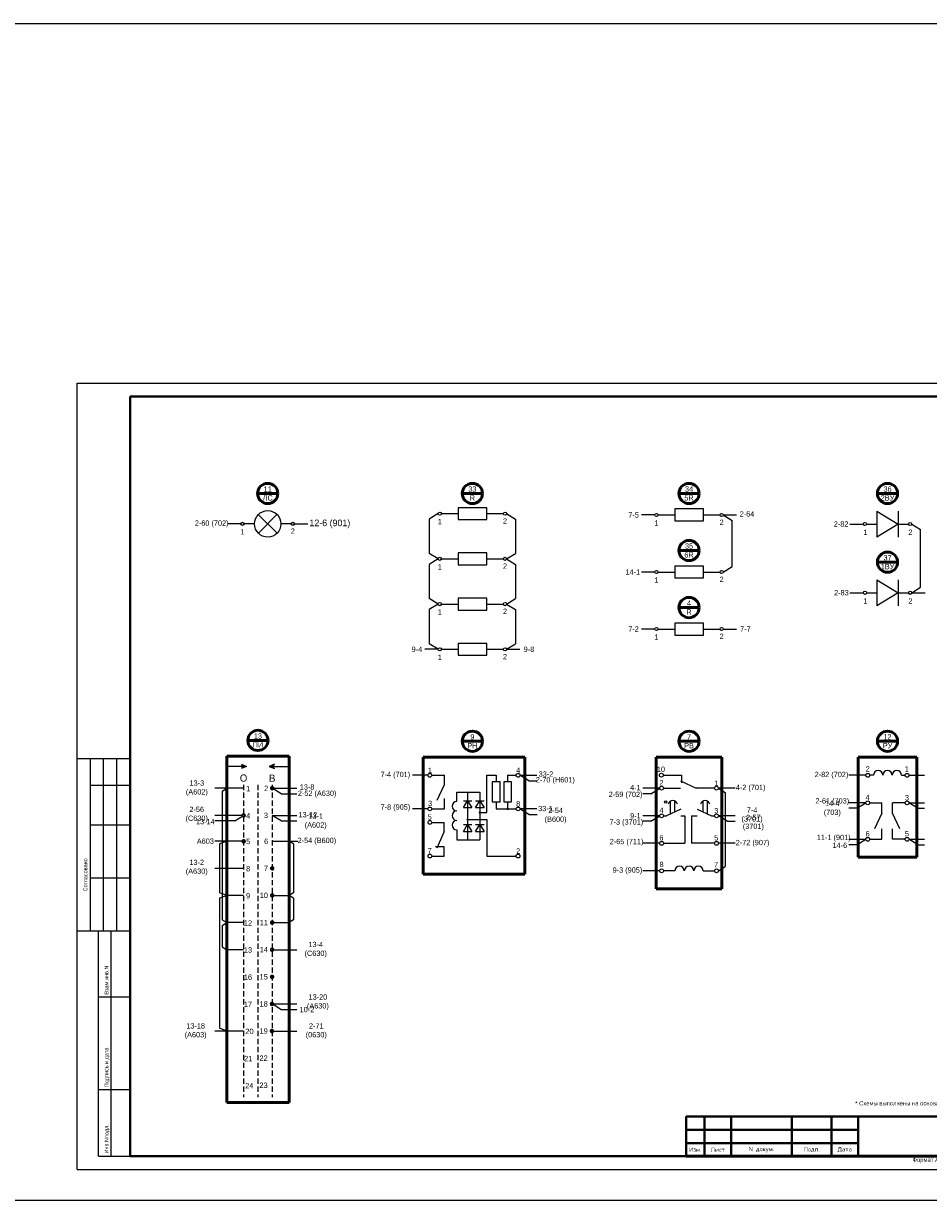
# Model space of a CAD drawing. Header units: millimetres. Extents: x 4897 to 12009, y -3017 to 2708.
# Tile 23 of 86: x 6933 to 7275, y -1296 to -851. Entities that reach past the tile are written whole.
import ezdxf

# ---------------------------------------------------------------- set-up
doc = ezdxf.new("R2010")
doc.units = ezdxf.units.MM
doc.linetypes.add('JIS_02_2.0', pattern=[3, 2, -1])
doc.layers.add('основная 0.5', color=7, linetype='Continuous', lineweight=50)
doc.styles.add('SIMPLEX', font='txt', dxfattribs={"height": 5})

msp = doc.modelspace()

# ---------------------------------------------------------------- hatches: boundary and pattern name
h = msp.add_hatch(color=256)
h.dxf.hatch_style = 1
h.paths.add_polyline_path([(7015.57, -1132.53), (7017.57, -1131.68), (7015.57, -1130.82)])
h = msp.add_hatch(color=256)
h.dxf.hatch_style = 1
h.paths.add_polyline_path([(7028.07, -1132.53), (7026.06, -1131.68), (7028.07, -1130.82)])

# ---------------------------------------------------------------- linework, layer by layer
for p, q in [((6953.52, -1284.03), (6953.52, -986.98)), ((6953.52, -986.98), (7373.53, -986.98)), ((6953.52, -1284.03), (6953.52, -986.98)), ((7108.29, -1033.98), (7097.46, -1033.98)), ((7190.15, -1034.47), (7179.32, -1034.47)), ((7255.75, -1035.23), (7255.75, -1045.07)), ((7255.75, -1035.23), (7263.78, -1040.15)), ((7263.78, -1035.23), (7263.78, -1045.07)), ((7015.4, -1040.09), (7010.4, -1040.09)), ((7020.52, -1040.09), (7016.59, -1040.09)), ((7034.44, -1040.09), (7030.52, -1040.09)), ((7035.63, -1040.09), (7040.63, -1040.09)), ((7086.58, -1038.32), (7086.58, -1051.23)), ((7091.14, -1036.23), (7097.46, -1036.23)), ((7108.29, -1036.23), (7114.6, -1036.23)), ((7119.16, -1038.32), (7119.16, -1051.23)), ((7171.81, -1036.73), (7166.81, -1036.73)), ((7173.01, -1036.73), (7179.32, -1036.73)), ((7190.15, -1036.73), (7196.47, -1036.73)), ((7197.67, -1036.73), (7202.67, -1036.73)), ((7201.03, -1056.19), (7201.03, -1038.81)), ((7245.54, -1040.15), (7250.63, -1040.15)), ((7251.82, -1040.15), (7255.75, -1040.15)), ((7263.78, -1040.15), (7255.75, -1045.07)), ((7263.78, -1040.15), (7267.7, -1040.15)), ((7272.26, -1064.02), (7272.26, -1042.23)), ((7091.14, -1053.31), (7097.46, -1053.31)), ((7108.29, -1051.06), (7097.46, -1051.06)), ((7108.29, -1053.31), (7114.6, -1053.31)), ((7086.58, -1055.4), (7086.58, -1068.31)), ((7119.16, -1055.4), (7119.16, -1068.31)), ((7190.15, -1056.01), (7179.32, -1056.01)), ((7171.81, -1058.27), (7166.81, -1058.27)), ((7173.01, -1058.27), (7179.32, -1058.27)), ((7190.15, -1058.27), (7196.47, -1058.27)), ((7255.75, -1061.19), (7255.75, -1071.03)), ((7255.75, -1061.19), (7263.78, -1066.11)), ((7263.78, -1061.19), (7263.78, -1071.03)), ((7245.54, -1066.11), (7250.63, -1066.11)), ((7251.82, -1066.11), (7255.75, -1066.11)), ((7263.78, -1066.11), (7255.75, -1071.03)), ((7263.78, -1066.11), (7267.7, -1066.11)), ((7268.9, -1066.11), (7273.98, -1066.11)), ((7091.14, -1070.4), (7097.46, -1070.4)), ((7108.29, -1068.14), (7097.46, -1068.14)), ((7108.29, -1070.4), (7114.6, -1070.4)), ((7086.58, -1072.48), (7086.58, -1085.4)), ((7119.16, -1072.48), (7119.16, -1085.4)), ((7171.81, -1079.81), (7166.81, -1079.81)), ((7173.01, -1079.81), (7179.32, -1079.81)), ((7190.15, -1077.56), (7179.32, -1077.56)), ((7190.15, -1079.81), (7196.47, -1079.81)), ((7197.67, -1079.81), (7202.67, -1079.81)), ((7089.94, -1087.48), (7084.94, -1087.48)), ((7091.14, -1087.48), (7097.46, -1087.48)), ((7108.29, -1085.22), (7097.46, -1085.22)), ((7108.29, -1087.48), (7114.6, -1087.48)), ((7115.8, -1087.48), (7120.8, -1087.48)), ((6973.52, -1128.79), (6953.52, -1128.79)), ((6958.52, -1193.79), (6958.52, -1128.79)), ((6963.52, -1193.79), (6963.52, -1128.79)), ((6968.52, -1193.79), (6968.52, -1128.79)), ((7017.57, -1131.68), (7010.65, -1131.68)), ((7015.57, -1130.82), (7017.57, -1131.68)), ((7017.57, -1131.68), (7015.57, -1132.53)), ((7028.07, -1130.82), (7026.06, -1131.68)), ((7026.06, -1131.68), (7028.07, -1132.53)), ((7026.06, -1131.68), (7032.98, -1131.68)), ((7087.54, -1135.05), (7092.36, -1135.05)), ((7092.36, -1138.5), (7092.36, -1135.05)), ((7108.35, -1149.16), (7108.35, -1135.05)), ((7108.35, -1135.05), (7111.83, -1135.05)), ((7111.83, -1135.05), (7111.83, -1137.55)), ((7116.2, -1135.05), (7116.2, -1137.55)), ((7116.2, -1135.05), (7119.42, -1135.05)), ((7120.86, -1135.05), (7127.29, -1135.05)), ((7124.22, -1137.14), (7120.86, -1135.05)), ((7124.23, -1137.14), (7127.3, -1137.14)), ((7175, -1135.01), (7181.93, -1135.05)), ((7181.46, -1137.19), (7187.42, -1139.95)), ((7181.93, -1135.05), (7181.93, -1137.94)), ((6958.52, -1138.79), (6973.52, -1138.79)), ((7016.4, -1139.96), (7005.56, -1139.96)), ((7008.37, -1141), (7010.05, -1139.96)), ((7008.37, -1141), (7008.37, -1189.66)), ((7027.23, -1139.96), (7036.58, -1139.96)), ((7030.59, -1142.05), (7027.23, -1139.96)), ((7030.59, -1142.05), (7036.58, -1142.05)), ((7089.6, -1144.46), (7092.36, -1138.5)), ((7096.97, -1141.48), (7105.69, -1141.48)), ((7101.07, -1141.48), (7101.07, -1159.48)), ((7105.69, -1141.48), (7105.69, -1159.48)), ((7170.3, -1142.04), (7167.23, -1142.04)), ((7175.1, -1139.95), (7181.46, -1139.95)), ((7194.38, -1139.95), (7187.42, -1139.95)), ((7202.24, -1139.95), (7195.82, -1139.95)), ((7198.4, -1141.55), (7198.4, -1169.56)), ((7092.36, -1147.76), (7092.36, -1143.86)), ((7099.49, -1144.69), (7102.65, -1144.69)), ((7099.49, -1147.27), (7101.07, -1144.69)), ((7101.07, -1144.69), (7102.65, -1147.27)), ((7104.11, -1144.69), (7107.27, -1144.69)), ((7104.11, -1147.27), (7105.69, -1144.69)), ((7105.69, -1144.69), (7107.27, -1147.27)), ((7111.83, -1145.09), (7111.83, -1147.76)), ((7116.2, -1145.09), (7116.2, -1147.76)), ((7257.65, -1149.35), (7257.65, -1145.45)), ((7266.42, -1145.45), (7261.6, -1145.45)), ((7261.6, -1149.35), (7261.6, -1145.45)), ((7016.4, -1150.21), (7005.56, -1150.21)), ((7013.04, -1152.29), (7016.4, -1150.21)), ((7027.23, -1150.21), (7036.58, -1150.21)), ((7030.6, -1152.28), (7027.23, -1150.21)), ((7087.54, -1147.76), (7092.36, -1147.76)), ((7099.49, -1147.27), (7102.65, -1147.27)), ((7104.11, -1147.27), (7107.27, -1147.27)), ((7105.69, -1149.16), (7108.35, -1149.16)), ((7111.83, -1147.76), (7119.42, -1147.76)), ((7127.29, -1147.76), (7120.86, -1147.76)), ((7124.22, -1149.84), (7120.86, -1147.76)), ((7124.23, -1149.84), (7127.3, -1149.84)), ((7173.66, -1150.36), (7167.23, -1150.36)), ((7181.63, -1147.87), (7176.27, -1150.36)), ((7181.63, -1150.36), (7183.18, -1150.36)), ((7183.18, -1150.36), (7183.18, -1160.76)), ((7185.63, -1150.36), (7185.63, -1160.76)), ((7185.63, -1150.36), (7187.85, -1150.36)), ((7187.85, -1147.87), (7193.21, -1150.36)), ((7202.24, -1150.36), (7195.82, -1150.36)), ((7248.18, -1147.54), (7245.12, -1147.54)), ((7257.65, -1149.35), (7254.89, -1155.31)), ((7264.37, -1155.31), (7261.6, -1149.35)), ((7271.22, -1147.54), (7273.76, -1147.54)), ((6958.52, -1153.79), (6973.52, -1153.79)), ((7013.04, -1152.29), (7005.56, -1152.29)), ((7030.6, -1152.28), (7036.59, -1152.26)), ((7092.22, -1156.3), (7092.22, -1152.86)), ((7099.49, -1153.69), (7102.65, -1153.69)), ((7099.49, -1156.27), (7101.07, -1153.69)), ((7101.07, -1151.8), (7108.35, -1151.8)), ((7101.07, -1153.69), (7102.65, -1156.27)), ((7104.11, -1153.69), (7107.27, -1153.69)), ((7104.11, -1156.27), (7105.69, -1153.69)), ((7105.69, -1153.69), (7107.27, -1156.27)), ((7108.35, -1151.8), (7108.35, -1165.56)), ((7170.3, -1152.44), (7167.23, -1152.44)), ((7199.18, -1152.44), (7202.24, -1152.44)), ((7257.65, -1159.22), (7257.65, -1155.31)), ((7261.6, -1159.22), (7261.6, -1155.31)), ((7016.39, -1159.96), (7005.56, -1159.96)), ((7010.05, -1159.96), (7007.25, -1161)), ((7027.25, -1159.96), (7036.95, -1159.96)), ((7035.27, -1161), (7033.59, -1159.96)), ((7092.22, -1156.3), (7089.45, -1162.65)), ((7096.97, -1159.48), (7105.69, -1159.48)), ((7099.49, -1156.27), (7102.65, -1156.27)), ((7104.11, -1156.27), (7107.27, -1156.27)), ((7266.42, -1159.22), (7261.6, -1159.22)), ((7007.25, -1161), (7007.25, -1179.41)), ((7035.27, -1161), (7035.27, -1179.41)), ((7092.22, -1165.56), (7092.22, -1162.09)), ((7173.66, -1160.76), (7167.23, -1160.76)), ((7194.38, -1160.76), (7185.63, -1160.76)), ((7202.24, -1160.76), (7195.82, -1160.76)), ((7248.18, -1161.3), (7245.12, -1161.3)), ((7271.22, -1161.3), (7273.76, -1161.3)), ((7108.35, -1165.56), (7119.42, -1165.56)), ((7016.4, -1170.21), (7005.56, -1170.21)), ((7173.66, -1171.16), (7167.23, -1171.16)), ((6958.52, -1173.79), (6973.52, -1173.79)), ((7010.05, -1180.45), (7007.25, -1179.41)), ((7010.05, -1180.45), (7007.25, -1181.49)), ((7007.25, -1181.49), (7007.25, -1230.64)), ((7016.39, -1180.45), (7010.05, -1180.45)), ((7027.22, -1180.45), (7033.59, -1180.45)), ((7035.27, -1179.41), (7033.59, -1180.45)), ((7035.27, -1181.49), (7033.59, -1180.45)), ((7035.27, -1181.49), (7035.27, -1189.66)), ((7008.37, -1189.66), (7010.05, -1190.7)), ((7008.37, -1191.74), (7010.05, -1190.7)), ((7016.37, -1190.7), (7010.05, -1190.7)), ((7027.2, -1190.7), (7033.59, -1190.7)), ((7035.27, -1189.66), (7033.59, -1190.7)), ((6953.52, -1193.79), (6973.52, -1193.79)), ((6961.52, -1278.98), (6961.52, -1193.79)), ((6966.39, -1278.98), (6966.39, -1193.79)), ((7008.37, -1191.74), (7008.37, -1199.9)), ((7008.37, -1199.9), (7010.05, -1200.94)), ((7016.35, -1200.94), (7010.05, -1200.94)), ((7027.18, -1200.94), (7036.53, -1200.94)), ((6961.52, -1218.79), (6973.52, -1218.79)), ((7027.15, -1221.43), (7036.5, -1221.43)), ((7030.52, -1223.51), (7027.15, -1221.43)), ((7030.52, -1223.51), (7036.51, -1223.49)), ((7010.05, -1231.68), (7007.25, -1230.64)), ((7016.3, -1231.68), (7005.56, -1231.68)), ((7027.13, -1231.68), (7036.48, -1231.68)), ((6961.52, -1253.79), (6973.52, -1253.79)), ((6961.52, -1278.98), (6973.52, -1278.98)), ((6953.52, -1284.03), (7373.53, -1284.03))]:
    msp.add_line(p, q)
at = {"lineweight": 40}
for p, q in [((6973.52, -991.98), (7368.61, -991.98)), ((7183.61, -1263.98), (7248.61, -1263.98)), ((7183.61, -1268.98), (7248.61, -1268.98)), ((7183.61, -1273.98), (7248.61, -1273.98)), ((6973.52, -1278.98), (7368.61, -1278.98))]:
    msp.add_line(p, q, dxfattribs=at)
at = {"linetype": 'Continuous', "lineweight": 40}
msp.add_line((6973.52, -991.98), (6973.52, -1278.98), dxfattribs=at)
at = {"lineweight": 50}
for p, q in [((7029.34, -1028.61), (7021.69, -1028.61)), ((7106.7, -1028.61), (7099.05, -1028.61)), ((7188.56, -1028.61), (7180.92, -1028.61)), ((7263.59, -1028.61), (7255.94, -1028.61)), ((7188.56, -1050.15), (7180.92, -1050.15)), ((7263.59, -1054.57), (7255.94, -1054.57)), ((7188.56, -1071.7), (7180.92, -1071.7)), ((7025.64, -1121.89), (7017.99, -1121.89)), ((7106.7, -1122.2), (7099.05, -1122.2)), ((7188.56, -1122.2), (7180.92, -1122.2)), ((7263.59, -1122.2), (7255.94, -1122.2)), ((7010.05, -1127.89), (7033.59, -1127.89)), ((7010.05, -1127.89), (7010.05, -1258.63)), ((7033.59, -1127.89), (7033.59, -1258.63)), ((7122.74, -1128.24), (7084.23, -1128.24)), ((7084.23, -1128.24), (7084.23, -1172.38)), ((7122.74, -1128.24), (7122.74, -1172.38)), ((7197.18, -1128.24), (7172.3, -1128.24)), ((7172.3, -1128.24), (7172.3, -1177.98)), ((7197.18, -1128.24), (7197.18, -1177.98)), ((7270.81, -1128.24), (7248.72, -1128.24)), ((7248.72, -1128.24), (7248.72, -1166.03)), ((7270.81, -1128.24), (7270.81, -1166.03)), ((7270.81, -1166.03), (7248.72, -1166.03)), ((7122.74, -1172.38), (7084.23, -1172.38)), ((7197.18, -1177.98), (7172.3, -1177.98)), ((7033.59, -1258.63), (7010.05, -1258.63))]:
    msp.add_line(p, q, dxfattribs=at)
at = {"color": 7}
for p, q in [((7097.46, -1033.98), (7097.46, -1038.49)), ((7108.29, -1038.49), (7108.29, -1033.98)), ((7179.32, -1034.47), (7179.32, -1038.98)), ((7190.15, -1038.98), (7190.15, -1034.47)), ((7089.94, -1036.23), (7086.58, -1038.32)), ((7097.46, -1038.49), (7108.29, -1038.49)), ((7115.8, -1036.23), (7119.16, -1038.32)), ((7179.32, -1038.98), (7190.15, -1038.98)), ((7197.67, -1036.73), (7201.03, -1038.81)), ((7268.9, -1040.15), (7272.26, -1042.23)), ((7089.94, -1053.31), (7086.58, -1051.23)), ((7089.94, -1053.31), (7086.58, -1055.4)), ((7097.46, -1051.06), (7097.46, -1055.57)), ((7108.29, -1055.57), (7108.29, -1051.06)), ((7115.8, -1053.31), (7119.16, -1051.23)), ((7115.8, -1053.31), (7119.16, -1055.4)), ((7097.46, -1055.57), (7108.29, -1055.57)), ((7179.32, -1056.01), (7179.32, -1060.53)), ((7190.15, -1060.53), (7190.15, -1056.01)), ((7197.67, -1058.27), (7201.03, -1056.19)), ((7179.32, -1060.53), (7190.15, -1060.53)), ((7268.9, -1066.11), (7272.26, -1064.02)), ((7089.94, -1070.4), (7086.58, -1068.31)), ((7089.94, -1070.4), (7086.58, -1072.48)), ((7097.46, -1068.14), (7097.46, -1072.65)), ((7108.29, -1072.65), (7108.29, -1068.14)), ((7115.8, -1070.4), (7119.16, -1068.31)), ((7115.8, -1070.4), (7119.16, -1072.48)), ((7097.46, -1072.65), (7108.29, -1072.65)), ((7179.32, -1077.56), (7179.32, -1082.07)), ((7190.15, -1082.07), (7190.15, -1077.56)), ((7179.32, -1082.07), (7190.15, -1082.07)), ((7089.94, -1087.48), (7086.58, -1085.4)), ((7097.46, -1085.22), (7097.46, -1089.74)), ((7108.29, -1089.74), (7108.29, -1085.22)), ((7115.8, -1087.48), (7119.16, -1085.4)), ((7097.46, -1089.74), (7108.29, -1089.74)), ((7086.11, -1135.05), (7080.2, -1135.05)), ((7251.54, -1135.05), (7245.12, -1135.05)), ((7254.4, -1135.05), (7252.98, -1135.05)), ((7265.09, -1135.05), (7266.42, -1135.05)), ((7267.86, -1135.05), (7273.76, -1135.05)), ((7096.97, -1144.96), (7096.97, -1141.48)), ((7173.66, -1139.95), (7167.23, -1139.95)), ((7170.3, -1142.04), (7173.66, -1139.95)), ((7195.82, -1139.95), (7198.4, -1141.55)), ((7177.8, -1149.64), (7177.8, -1144.75)), ((7179.39, -1148.91), (7179.39, -1144.73)), ((7190.09, -1148.91), (7190.09, -1144.73)), ((7191.67, -1149.64), (7191.67, -1144.75)), ((7251.54, -1145.45), (7245.12, -1145.45)), ((7248.18, -1147.54), (7251.54, -1145.45)), ((7252.98, -1145.45), (7257.65, -1145.45)), ((7267.86, -1145.45), (7273.76, -1145.45)), ((7271.22, -1147.54), (7267.86, -1145.45)), ((7086.11, -1147.76), (7080.2, -1147.76)), ((7170.3, -1152.44), (7173.66, -1150.36)), ((7175.1, -1150.36), (7176.27, -1150.36)), ((7193.21, -1150.36), (7194.38, -1150.36)), ((7199.18, -1152.44), (7195.82, -1150.36)), ((7087.54, -1152.86), (7092.22, -1152.86)), ((7096.97, -1155.65), (7096.97, -1159.48)), ((7245.12, -1159.22), (7251.54, -1159.22)), ((7248.18, -1161.3), (7251.54, -1159.22)), ((7252.98, -1159.22), (7257.65, -1159.22)), ((7267.86, -1159.22), (7273.76, -1159.22)), ((7271.22, -1161.3), (7267.86, -1159.22)), ((7092.22, -1162.09), (7088.99, -1162.09)), ((7175.1, -1160.76), (7183.18, -1160.76)), ((7087.54, -1165.56), (7092.22, -1165.56)), ((7179.4, -1171.16), (7175.1, -1171.16)), ((7190.08, -1171.16), (7194.38, -1171.16)), ((7195.82, -1171.16), (7198.4, -1169.56))]:
    msp.add_line(p, q, dxfattribs=at)
at = {"color": 40, "true_color": 0xf8d731}
for p, q in [((7029.06, -1043.62), (7021.98, -1036.56)), ((7021.99, -1043.64), (7029.03, -1036.53)), ((7025.52, -1040.09), (7025.52, -1040.09))]:
    msp.add_line(p, q, dxfattribs=at)
at = {"linetype": 'Continuous'}
for p, q in [((6973.52, -1137.97), (6973.52, -1157.97)), ((6973.52, -1177.97), (6973.52, -1197.97))]:
    msp.add_line(p, q, dxfattribs=at)
at = {"linetype": 'JIS_02_2.0'}
for p, q in [((7016.4, -1138.62), (7016.4, -1256.6)), ((7021.82, -1138.62), (7021.82, -1256.6)), ((7027.23, -1138.62), (7027.23, -1256.6))]:
    msp.add_line(p, q, dxfattribs=at)
at = {"color": 2}
msp.add_lwpolyline([(5136.09, -851.09), (7742.63, -851.09), (7742.63, -1295.67), (5136.09, -1295.67)], close=True, dxfattribs=at)
at = {"color": 7}
for points in [[(7110.33, -1137.55), (7110.33, -1145.09), (7113.33, -1145.09), (7113.33, -1137.55)], [(7114.7, -1137.55), (7114.7, -1145.09), (7117.7, -1145.09), (7117.7, -1137.55)]]:
    msp.add_lwpolyline(points, close=True, dxfattribs=at)
for points, const_width in [([(7026.72, -1139.96, 1), (7027.74, -1139.96, 1)], 0.677), ([(7015.91, -1150.24, 1), (7016.93, -1150.24, 1)], 0.677), ([(7100.81, -1151.8, 1), (7101.33, -1151.8, 1)], 0.344), ([(7105.43, -1149.16, 1), (7105.95, -1149.16, 1)], 0.344), ([(7115.94, -1147.76, 1), (7116.46, -1147.76, 1)], 0.344), ([(7015.91, -1160, 1), (7016.93, -1160, 1)], 0.677), ([(7026.72, -1170.21, 1), (7027.74, -1170.21, 1)], 0.677), ([(7026.71, -1180.45, 1), (7027.72, -1180.45, 1)], 0.677), ([(7026.69, -1190.7, 1), (7027.71, -1190.7, 1)], 0.677), ([(7026.67, -1200.94, 1), (7027.69, -1200.94, 1)], 0.677), ([(7026.66, -1211.19, 1), (7027.67, -1211.19, 1)], 0.677), ([(7026.64, -1221.43, 1), (7027.66, -1221.43, 1)], 0.677), ([(7026.62, -1231.68, 1), (7027.64, -1231.68, 1)], 0.677)]:
    msp.add_lwpolyline(points, format="xyb", close=True, dxfattribs=dict(const_width=const_width))
at = {"lineweight": 50}
for centre in [(7025.52, -1028.61), (7102.87, -1028.61), (7184.74, -1028.61), (7259.76, -1028.61), (7184.74, -1050.15), (7259.76, -1054.57), (7184.74, -1071.7), (7021.82, -1121.89), (7102.87, -1122.2), (7184.74, -1122.2), (7259.76, -1122.2)]:
    msp.add_circle(centre, 3.82, dxfattribs=at)
at = {"color": 7}
for centre, radius in [((7025.52, -1040.09), 5), ((7086.82, -1135.05), 0.719), ((7120.14, -1135.05), 0.719), ((7174.28, -1135), 0.719), ((7252.26, -1135.05), 0.719), ((7267.14, -1135.05), 0.719), ((7174.38, -1139.95), 0.719), ((7195.1, -1139.95), 0.719), ((7252.26, -1145.45), 0.719), ((7267.14, -1145.45), 0.719), ((7086.82, -1147.76), 0.719), ((7120.14, -1147.76), 0.719), ((7174.38, -1150.36), 0.719), ((7195.1, -1150.36), 0.719), ((7086.82, -1152.86), 0.719), ((7174.38, -1160.76), 0.719), ((7195.1, -1160.76), 0.719), ((7252.26, -1159.22), 0.719), ((7267.14, -1159.22), 0.719), ((7086.82, -1165.56), 0.719), ((7120.14, -1165.56), 0.719), ((7174.38, -1171.16), 0.719), ((7195.1, -1171.16), 0.719)]:
    msp.add_circle(centre, radius, dxfattribs=at)
for centre, radius in [((7090.54, -1036.23), 0.599), ((7115.2, -1036.23), 0.599), ((7016, -1040.09), 0.599), ((7035.03, -1040.09), 0.599), ((7172.41, -1036.73), 0.599), ((7197.07, -1036.73), 0.599), ((7251.23, -1040.15), 0.599), ((7268.3, -1040.15), 0.599), ((7090.54, -1053.31), 0.599), ((7115.2, -1053.31), 0.599), ((7172.41, -1058.27), 0.599), ((7197.07, -1058.27), 0.599), ((7251.23, -1066.11), 0.599), ((7268.3, -1066.11), 0.599), ((7090.54, -1070.4), 0.599), ((7115.2, -1070.4), 0.599), ((7172.41, -1079.81), 0.599), ((7197.07, -1079.81), 0.599), ((7090.54, -1087.48), 0.599), ((7115.2, -1087.48), 0.599), ((7175.96, -1145.18), 0.454)]:
    msp.add_circle(centre, radius)
for centre, radius, start, end in [((7256.18, -1135.05), 1.78, 0, 180), ((7259.74, -1135.05), 1.78, 0, 180), ((7263.3, -1135.05), 1.78, 0, 180), ((7096.97, -1146.74), 1.78, 90, 270), ((7178.62, -1146.4), 1.84, 13.3704, 166.6296), ((7190.86, -1146.4), 1.84, 13.3704, 166.6296), ((7096.97, -1150.31), 1.78, 90, 270), ((7096.97, -1153.87), 1.78, 90, 270), ((7181.18, -1171.16), 1.78, 0, 180), ((7184.74, -1171.16), 1.78, 0, 180), ((7188.3, -1171.16), 1.78, 0, 180)]:
    msp.add_arc(centre, radius, start, end, dxfattribs=at)
at = {"layer": 'основная 0.5', "lineweight": 40}
for p, q in [((7183.61, -1263.98), (7183.61, -1278.98)), ((7190.61, -1278.98), (7190.61, -1263.98)), ((7200.61, -1278.98), (7200.61, -1263.98)), ((7223.61, -1278.98), (7223.61, -1263.98)), ((7238.61, -1278.98), (7238.61, -1263.98)), ((7248.61, -1278.98), (7248.61, -1263.98)), ((7248.61, -1263.98), (7368.61, -1263.98))]:
    msp.add_line(p, q, dxfattribs=at)
at = {"layer": 'основная 0.5', "color": 0}
msp.add_line((7183.61, -1278.98), (7368.61, -1278.98), dxfattribs=at)

# ---------------------------------------------------------------- texts
at = {"style": 'SIMPLEX'}
for s, p in [('1', (7250.63, -1044.24)), ('2', (7267.65, -1044.24)), ('1', (7250.63, -1070.2)), ('2', (7267.65, -1070.2))]:
    msp.add_text(s, height=2, dxfattribs=at).set_placement(p)
at = {"linetype": 'Continuous', "style": 'SIMPLEX'}
for s, p in [('Согласовано', (6957.35, -1178.91)), ('Взам.инв.N', (6965.35, -1217.91)), ('Подпись и дата', (6965.35, -1252.91)), ('Инв.Nподл.', (6965.35, -1277.91))]:
    msp.add_text(s, height=1.5, rotation=90, dxfattribs=at).set_placement(p)
at = {"color": 7, "attachment_point": 5, "style": 'SIMPLEX'}
for s, insert, char_height, width in [('11\\PЛС', (7025.52, -1028.61), 2, 6.0775), ('33\\PR', (7102.87, -1028.61), 2, 13.7171), ('34\\P5R', (7184.74, -1028.61), 2, 13.7171), ('\\pt8;36\\P2ВУ', (7259.76, -1028.61), 2, 4.8313), ('7-5', (7163.78, -1036.73), 2, 7.4084), ('2-64', (7206.65, -1036.33), 2, 7.9618), ('2-60 (702)', (7004.34, -1040.09), 2, 13.7171), ('12-6 (901)', (7049.01, -1040.09), 2.5, 19.2048), ('1', (7090.54, -1039.25), 2, 13.1618), ('2', (7115.2, -1038.97), 2, 13.1618), ('1', (7172.41, -1039.74), 2, 13.1618), ('2', (7197.07, -1039.47), 2, 13.1618), ('1', (7016, -1043.1), 2, 13.1618), ('2', (7035.03, -1042.83), 2, 13.1618), ('\\pt8;37\\P1ВУ', (7259.76, -1054.57), 2, 4.8313), ('1', (7090.54, -1056.33), 2, 13.1618), ('2', (7115.2, -1056.05), 2, 13.1618), ('1', (7172.41, -1061.29), 2, 13.1618), ('2', (7197.07, -1061.01), 2, 13.1618), ('1', (7090.54, -1073.41), 2, 13.1618), ('2', (7115.2, -1073.13), 2, 13.1618), ('1', (7172.41, -1082.83), 2, 13.1618), ('2', (7197.07, -1082.55), 2, 13.1618), ('9-4', (7081.92, -1087.48), 2, 7.4084), ('2', (7115.2, -1090.22), 2, 13.1618), ('9-8', (7124.25, -1087.48), 2, 7.9618), ('1', (7090.54, -1090.5), 2, 13.1618), ('9\\PРН', (7102.87, -1122.2), 2, 4.7988), ('7\\PРВ', (7184.74, -1122.2), 2, 4.7988), ('12\\PРУ', (7259.76, -1122.2), 2, 4.7988), ('7-4 (701)', (7073.75, -1135.05), 2, 11.4821), ('1', (7086.86, -1133.15), 2, 2.4873), ('4', (7120.18, -1133.15), 2, 2.4873), ('10', (7174.13, -1132.8), 2, 2.4873), ('2', (7252.26, -1132.63), 2, 2.4873), ('1', (7267.01, -1132.67), 2, 2.4873), ('2', (7174.31, -1137.89), 2, 2.4873), ('1', (7195.06, -1138.05), 2, 2.4873), ('4-2 ({\\C256;701})', (7208.02, -1139.95), 2, 11.4821), ('4', (7252.2, -1143.39), 2, 2.4873), ('3', (7267.1, -1143.55), 2, 2.4873), ('7-8 (905)', (7073.79, -1147.35), 2, 12.0624), ('3', (7086.89, -1145.7), 2, 2.4873), ('8', (7120.18, -1145.86), 2, 2.4873), ('5', (7086.76, -1150.79), 2, 2.4873), ('4', (7174.31, -1148.29), 2, 2.4873), ('3', (7195.06, -1148.45), 2, 2.4873), ('7-4 (3701)', (7208.57, -1150.16), 2, 11.4821), ('2-57 ({\\C256;3701})', (7209.05, -1152.95), 2, 11.4821), ('6', (7252.2, -1157.15), 2, 2.4873), ('2-65 (711)', (7161.15, -1160.38), 2, 12.3173), ('6', (7174.31, -1158.7), 2, 2.4873), ('5', (7195.03, -1158.7), 2, 2.4873), ('2-72 (907)', (7208.76, -1160.76), 2, 12.0624), ('11-1 (901)', (7239.44, -1158.84), 2, 12.3173), ('5', (7267.07, -1157.15), 2, 2.4873), ('7', (7086.76, -1163.5), 2, 2.4873), ('2', (7120.18, -1163.66), 2, 2.4873), ('8', (7174.38, -1168.74), 2, 2.4873), ('7', (7194.97, -1168.78), 2, 2.4873)]:
    msp.add_mtext(s, dxfattribs=dict(at, insert=insert, char_height=char_height, width=width))
at = {"style": 'SIMPLEX'}
for s, insert, char_height, width, attachment_point in [('2-82', (7242.21, -1040.15), 2, 8.2486, 5), ('35\\P6R', (7184.74, -1050.15), 2, 13.7171, 5), ('14-1', (7163.51, -1058.27), 2, 7.4084, 5), ('2-83', (7242.33, -1066.11), 2, 7.3228, 5), ('4\\PR', (7184.74, -1071.7), 2, 7.0866, 5), ('7-2', (7163.75, -1079.81), 2, 7.4084, 5), ('7-7', (7206.05, -1079.81), 2, 7.9618, 5), ('13\\PПИ', (7021.82, -1121.89), 2, 7.6478, 5), ('33-2', (7130.68, -1134.63), 2, 6.7831, 5), ('2-82 (702)', (7238.59, -1135.05), 2, 14.4559, 5), ('13-3 (A602)', (6998.74, -1139.96), 2, 12.1605, 5), ('О', (7016.4, -1136.12), 2.71, 3.5223, 5), ('В', (7027.23, -1136.16), 2.71, 4.0058, 5), ('2-70 (Н601)', (7134.21, -1137.06), 2, 13.6299, 5), ('1', (7018.92, -1140.06), 2.03, 1.3918, 6), ('2', (7025.71, -1140.02), 2.03, 0.6556, 6), ('13-8', (7040.4, -1139.49), 2, 6.8066, 5), ('2-52 (A630)', (7044.2, -1142.15), 2, 13.8689, 5), ('2-59 (702)', (7160.77, -1142.59), 2, 15.4753, 5), ('4-1', (7164.47, -1139.69), 2, 7.9018, 5), ('2-56 (C630)', (6998.7, -1149.91), 2, 12.8738, 5), ('33-1', (7130.48, -1147.63), 2, 6.8066, 5), ('2-61 (703)', (7238.88, -1145.01), 2, 14.4559, 5), ('14-4 (703)', (7238.89, -1147.66), 2, 10.6719, 5), ('13-14', (7001.95, -1152.56), 2, 6.8066, 5), ('4', (7018.92, -1150.35), 2.03, 1.3918, 6), ('3', (7025.65, -1150.2), 2.03, 1.1658, 6), ('13-12', (7040.7, -1149.94), 2, 6.8066, 5), ('13-1 (A602)', (7043.66, -1152.46), 2, 12.5808, 5), ('2-54 (B600)', (7134.33, -1150.28), 2, 12.3186, 5), ('9-1', (7164.48, -1150.36), 2, 8.0822, 5), ('7-3 (3701)', (7161.05, -1152.99), 2, 15.4753, 5), ('A603', (7001.96, -1159.96), 2, 11.346, 5), ('5', (7018.92, -1160.06), 2.03, 1.3918, 6), ('6', (7025.71, -1160.02), 2.03, 0.6556, 6), ('2-54 (B600)', (7044.12, -1159.96), 2, 16.9815, 5), ('14-6', (7241.73, -1161.52), 2, 7.2893, 5), ('13-2 (A630)', (6998.7, -1169.91), 2, 12.8738, 5), ('8', (7018.92, -1170.35), 2.03, 1.3918, 6), ('7', (7025.65, -1170.2), 2.03, 1.596, 6), ('9-3 (905)', (7161.47, -1171.16), 2, 14.4559, 5), ('9', (7018.9, -1180.59), 2.03, 1.3918, 6), ('10', (7025.63, -1180.44), 2.031, 1.596, 6), ('12', (7019.64, -1190.84), 2.031, 1.3918, 6), ('11', (7025.62, -1190.69), 2.031, 1.596, 6), ('13', (7019.62, -1201.08), 2.031, 1.3918, 6), ('14', (7025.6, -1200.93), 2.031, 1.596, 6), ('13-4 (C630)', (7043.67, -1200.94), 2, 12.7748, 5), ('16', (7019.61, -1211.33), 2.031, 1.3918, 6), ('15', (7025.58, -1211.18), 2.031, 1.596, 6), ('13-20 (A630)', (7044.49, -1220.78), 2, 12.7748, 5), ('17', (7019.63, -1221.57), 2.031, 1.3918, 6), ('18', (7025.57, -1221.42), 2.031, 1.596, 6), ('10-2', (7040.35, -1223.58), 2, 9.3383, 5), ('13-18 (A603)', (6998.29, -1231.68), 2, 12.8738, 5), ('20', (7020.2, -1231.82), 2.031, 1.3918, 6), ('19', (7025.55, -1231.67), 2.031, 1.596, 6), ('2-71 (0630)', (7043.88, -1231.68), 2, 12.7748, 5), ('21', (7019.7, -1242.06), 2.031, 1.3918, 6), ('22', (7025.53, -1241.92), 2.031, 1.596, 6), ('24', (7020.11, -1252.31), 2.031, 1.3918, 6), ('23', (7025.52, -1252.16), 2.031, 1.596, 6)]:
    msp.add_mtext(s, dxfattribs=dict(at, insert=insert, char_height=char_height, width=width, attachment_point=attachment_point))
at = {"lineweight": 35, "char_height": 1.6, "attachment_point": 5, "line_spacing_factor": 0.8, "style": 'SIMPLEX'}
for s, insert, width in [('\\pi-4.8,l6.4,t6.4;*^IСхемы выполнены на основании проекта ВШ-121311', (7274.9, -1259.21), 185), ('{\\Fromans|c204;Изм.}', (7187.11, -1276.48), 7), ('{\\Fromans|c204;Лист}', (7195.61, -1276.48), 10), ('{\\Fromans|c0;N \\Fromans|c204;докум.}', (7212.11, -1276.48), 23), ('{\\Fromans|c204;Подп.}', (7231.11, -1276.48), 15), ('{\\Fromans|c204;Дата}', (7243.61, -1276.48), 10)]:
    msp.add_mtext(s, dxfattribs=dict(at, insert=insert, width=width))
at = {"lineweight": 30, "insert": (7269.21, -1279.5), "char_height": 1.6, "attachment_point": 1, "style": 'SIMPLEX'}
msp.add_mtext_dynamic_manual_height_columns('Формат А3', width=45.8537, gutter_width=12.5, heights=[0], dxfattribs=at)

doc.saveas('drawing.dxf')
